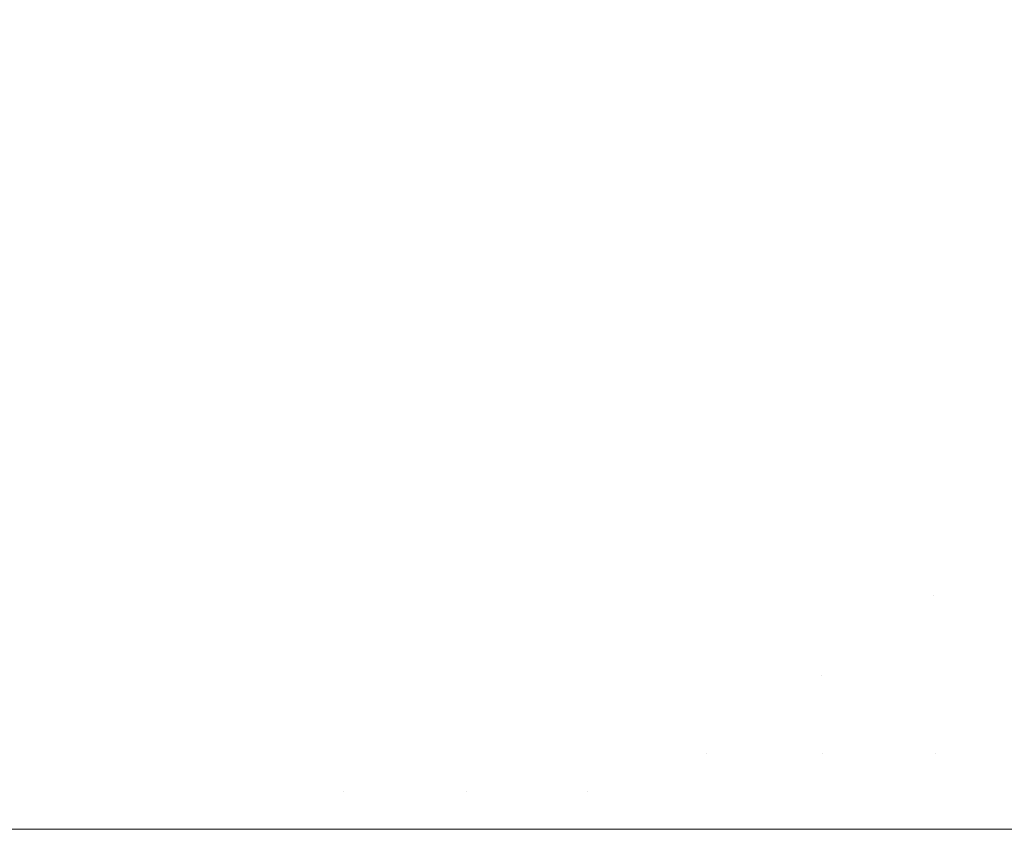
# Model space of a CAD drawing. Header units: centimetres. Extents: x -35.1 to 36.2, y 4.2 to 6.
# Tile 196 of 256: x -11.0697 to -11.0283, y 5.9001 to 5.9341. Entities that reach past the tile are written whole.
import ezdxf

# ---------------------------------------------------------------- set-up
doc = ezdxf.new("R2010")
doc.units = ezdxf.units.CM
doc.header["$LTSCALE"] = 2.54
doc.layers.add('Lucido design-1', color=7, linetype='Continuous')

# ---------------------------------------------------------------- blocks, each defined once
blk = doc.blocks.new('Gruppo-4-1')
at = {"color": 7, "linetype": 'Continuous', "lineweight": 9}
for points, invisible_edges in [([(-11.069824, 5.933923, -2312.725019), (-11.070214, 5.935898, -2312.724346), (-11.064528, 5.935898, -2312.72261), (-11.064177, 5.933923, -2312.723295)], 15), ([(-11.064177, 5.933923, -2312.723295), (-11.064528, 5.935898, -2312.72261), (-11.058915, 5.935898, -2312.7211), (-11.058602, 5.933923, -2312.721796)], 15), ([(-11.058602, 5.933923, -2312.721796), (-11.058915, 5.935898, -2312.7211), (-11.053389, 5.935898, -2312.719804), (-11.053115, 5.933923, -2312.720508)], 15), ([(-11.053115, 5.933923, -2312.720508), (-11.053389, 5.935898, -2312.719804), (-11.047964, 5.935898, -2312.718707), (-11.047727, 5.933923, -2312.719419)], 15), ([(-11.047727, 5.933923, -2312.719419), (-11.047964, 5.935898, -2312.718707), (-11.042649, 5.935898, -2312.717797), (-11.042448, 5.933923, -2312.718515)], 15), ([(-11.042448, 5.933923, -2312.718515), (-11.042649, 5.935898, -2312.717797), (-11.037454, 5.935898, -2312.717059), (-11.037289, 5.933923, -2312.717782)], 15), ([(-11.037289, 5.933923, -2312.717782), (-11.037454, 5.935898, -2312.717059), (-11.032384, 5.935898, -2312.716482), (-11.032254, 5.933923, -2312.717209)], 15), ([(-11.032254, 5.933923, -2312.717209), (-11.032384, 5.935898, -2312.716482), (-11.027446, 5.935898, -2312.716053), (-11.02735, 5.933923, -2312.716783)], 15), ([(36.07398, 5.934291, -2312.328201), (-34.958478, 5.934291, -2312.328201), (-34.958478, 5.930159, -2312.326798), (36.07398, 5.930159, -2312.326798)], 5), ([(-11.069824, 5.933923, -2312.725019), (-11.069461, 5.931962, -2312.725644), (-11.075126, 5.931962, -2312.727594), (-11.075526, 5.933923, -2312.726981)], 15), ([(-11.064177, 5.933923, -2312.723295), (-11.06385, 5.931962, -2312.723931), (-11.069461, 5.931962, -2312.725644), (-11.069824, 5.933923, -2312.725019)], 15), ([(-11.058602, 5.933923, -2312.721796), (-11.058312, 5.931962, -2312.722442), (-11.06385, 5.931962, -2312.723931), (-11.064177, 5.933923, -2312.723295)], 15), ([(-11.053115, 5.933923, -2312.720508), (-11.052859, 5.931962, -2312.721163), (-11.058312, 5.931962, -2312.722442), (-11.058602, 5.933923, -2312.721796)], 15), ([(-11.047727, 5.933923, -2312.719419), (-11.047506, 5.931962, -2312.720081), (-11.052859, 5.931962, -2312.721163), (-11.053115, 5.933923, -2312.720508)], 15), ([(-11.042448, 5.933923, -2312.718515), (-11.042262, 5.931962, -2312.719182), (-11.047506, 5.931962, -2312.720081), (-11.047727, 5.933923, -2312.719419)], 15), ([(-11.037289, 5.933923, -2312.717782), (-11.037135, 5.931962, -2312.718455), (-11.042262, 5.931962, -2312.719182), (-11.042448, 5.933923, -2312.718515)], 15), ([(-11.032254, 5.933923, -2312.717209), (-11.032133, 5.931962, -2312.717885), (-11.037135, 5.931962, -2312.718455), (-11.037289, 5.933923, -2312.717782)], 15), ([(-11.02735, 5.933923, -2312.716783), (-11.02726, 5.931962, -2312.717462), (-11.032133, 5.931962, -2312.717885), (-11.032254, 5.933923, -2312.717209)], 15), ([(-11.074755, 5.930017, -2312.728162), (-11.075126, 5.931962, -2312.727594), (-11.069461, 5.931962, -2312.725644), (-11.069124, 5.930017, -2312.726224)], 15), ([(-11.069124, 5.930017, -2312.726224), (-11.069461, 5.931962, -2312.725644), (-11.06385, 5.931962, -2312.723931), (-11.063547, 5.930017, -2312.724522)], 15), ([(-11.063547, 5.930017, -2312.724522), (-11.06385, 5.931962, -2312.723931), (-11.058312, 5.931962, -2312.722442), (-11.058042, 5.930017, -2312.723041)], 15), ([(-11.058042, 5.930017, -2312.723041), (-11.058312, 5.931962, -2312.722442), (-11.052859, 5.931962, -2312.721163), (-11.052622, 5.930017, -2312.72177)], 15), ([(-11.052622, 5.930017, -2312.72177), (-11.052859, 5.931962, -2312.721163), (-11.047506, 5.931962, -2312.720081), (-11.047301, 5.930017, -2312.720694)], 15), ([(-11.047301, 5.930017, -2312.720694), (-11.047506, 5.931962, -2312.720081), (-11.042262, 5.931962, -2312.719182), (-11.042089, 5.930017, -2312.719801)], 15), ([(-11.042089, 5.930017, -2312.719801), (-11.042262, 5.931962, -2312.719182), (-11.037135, 5.931962, -2312.718455), (-11.036993, 5.930017, -2312.719078)], 15), ([(-11.036993, 5.930017, -2312.719078), (-11.037135, 5.931962, -2312.718455), (-11.032133, 5.931962, -2312.717885), (-11.032021, 5.930017, -2312.718512)], 15), ([(-11.032021, 5.930017, -2312.718512), (-11.032133, 5.931962, -2312.717885), (-11.02726, 5.931962, -2312.717462), (-11.027177, 5.930017, -2312.718091)], 15), ([(36.07398, 5.930159, -2312.326798), (-34.958478, 5.930159, -2312.326798), (-34.958478, 5.925971, -2312.325577), (36.07398, 5.925971, -2312.325577)], 5), ([(-11.069124, 5.930017, -2312.726224), (-11.068814, 5.928089, -2312.72676), (-11.074413, 5.928089, -2312.728687), (-11.074755, 5.930017, -2312.728162)], 15), ([(-11.063547, 5.930017, -2312.724522), (-11.063268, 5.928089, -2312.725067), (-11.068814, 5.928089, -2312.72676), (-11.069124, 5.930017, -2312.726224)], 15), ([(-11.058042, 5.930017, -2312.723041), (-11.057793, 5.928089, -2312.723594), (-11.063268, 5.928089, -2312.725067), (-11.063547, 5.930017, -2312.724522)], 15), ([(-11.052622, 5.930017, -2312.72177), (-11.052404, 5.928089, -2312.72233), (-11.057793, 5.928089, -2312.723594), (-11.058042, 5.930017, -2312.723041)], 15), ([(-11.047301, 5.930017, -2312.720694), (-11.047112, 5.928089, -2312.72126), (-11.052404, 5.928089, -2312.72233), (-11.052622, 5.930017, -2312.72177)], 15), ([(-11.042089, 5.930017, -2312.719801), (-11.041929, 5.928089, -2312.720372), (-11.047112, 5.928089, -2312.72126), (-11.047301, 5.930017, -2312.720694)], 15), ([(-11.036993, 5.930017, -2312.719078), (-11.036862, 5.928089, -2312.719653), (-11.041929, 5.928089, -2312.720372), (-11.042089, 5.930017, -2312.719801)], 15), ([(-11.032021, 5.930017, -2312.718512), (-11.031917, 5.928089, -2312.71909), (-11.036862, 5.928089, -2312.719653), (-11.036993, 5.930017, -2312.719078)], 15), ([(-11.027177, 5.930017, -2312.718091), (-11.027101, 5.928089, -2312.718672), (-11.031917, 5.928089, -2312.71909), (-11.032021, 5.930017, -2312.718512)], 15), ([(-11.074099, 5.926178, -2312.729169), (-11.074413, 5.928089, -2312.728687), (-11.068814, 5.928089, -2312.72676), (-11.068528, 5.926178, -2312.727252)], 15), ([(-11.068528, 5.926178, -2312.727252), (-11.068814, 5.928089, -2312.72676), (-11.063268, 5.928089, -2312.725067), (-11.063011, 5.926178, -2312.725568)], 15), ([(-11.063011, 5.926178, -2312.725568), (-11.063268, 5.928089, -2312.725067), (-11.057793, 5.928089, -2312.723594), (-11.057564, 5.926178, -2312.724103)], 15), ([(-11.057564, 5.926178, -2312.724103), (-11.057793, 5.928089, -2312.723594), (-11.052404, 5.928089, -2312.72233), (-11.052203, 5.926178, -2312.722845)], 15), ([(-11.052203, 5.926178, -2312.722845), (-11.052404, 5.928089, -2312.72233), (-11.047112, 5.928089, -2312.72126), (-11.046939, 5.926178, -2312.721781)], 15), ([(-11.046939, 5.926178, -2312.721781), (-11.047112, 5.928089, -2312.72126), (-11.041929, 5.928089, -2312.720372), (-11.041782, 5.926178, -2312.720898)], 15), ([(-11.041782, 5.926178, -2312.720898), (-11.041929, 5.928089, -2312.720372), (-11.036862, 5.928089, -2312.719653), (-11.036741, 5.926178, -2312.720182)], 15), ([(-11.036741, 5.926178, -2312.720182), (-11.036862, 5.928089, -2312.719653), (-11.031917, 5.928089, -2312.71909), (-11.031822, 5.926178, -2312.719622)], 15), ([(-11.031822, 5.926178, -2312.719622), (-11.031917, 5.928089, -2312.71909), (-11.027101, 5.928089, -2312.718672), (-11.02703, 5.926178, -2312.719206)], 15), ([(-11.068528, 5.926178, -2312.727252), (-11.068266, 5.924285, -2312.727703), (-11.07381, 5.924285, -2312.729611), (-11.074099, 5.926178, -2312.729169)], 15), ([(-11.063011, 5.926178, -2312.725568), (-11.062775, 5.924285, -2312.726027), (-11.068266, 5.924285, -2312.727703), (-11.068528, 5.926178, -2312.727252)], 15), ([(-11.057564, 5.926178, -2312.724103), (-11.057355, 5.924285, -2312.724569), (-11.062775, 5.924285, -2312.726027), (-11.063011, 5.926178, -2312.725568)], 15), ([(-11.052203, 5.926178, -2312.722845), (-11.052019, 5.924285, -2312.723317), (-11.057355, 5.924285, -2312.724569), (-11.057564, 5.926178, -2312.724103)], 15), ([(-11.046939, 5.926178, -2312.721781), (-11.046779, 5.924285, -2312.722258), (-11.052019, 5.924285, -2312.723317), (-11.052203, 5.926178, -2312.722845)], 15), ([(-11.041782, 5.926178, -2312.720898), (-11.041647, 5.924285, -2312.721379), (-11.046779, 5.924285, -2312.722258), (-11.046939, 5.926178, -2312.721781)], 15), ([(-11.036741, 5.926178, -2312.720182), (-11.03663, 5.924285, -2312.720667), (-11.041647, 5.924285, -2312.721379), (-11.041782, 5.926178, -2312.720898)], 15), ([(-11.031822, 5.926178, -2312.719622), (-11.031735, 5.924285, -2312.72011), (-11.03663, 5.924285, -2312.720667), (-11.036741, 5.926178, -2312.720182)], 15), ([(-11.02703, 5.926178, -2312.719206), (-11.026966, 5.924285, -2312.719695), (-11.031735, 5.924285, -2312.72011), (-11.031822, 5.926178, -2312.719622)], 15), ([(36.07398, 5.925971, -2312.325577), (-34.958478, 5.925971, -2312.325577), (-34.958478, 5.921733, -2312.32454), (36.07398, 5.921733, -2312.32454)], 5), ([(-11.073548, 5.922412, -2312.730014), (-11.07381, 5.924285, -2312.729611), (-11.068266, 5.924285, -2312.727703), (-11.068028, 5.922412, -2312.728114)], 15), ([(-11.068028, 5.922412, -2312.728114), (-11.068266, 5.924285, -2312.727703), (-11.062775, 5.924285, -2312.726027), (-11.062561, 5.922412, -2312.726445)], 15), ([(-11.062561, 5.922412, -2312.726445), (-11.062775, 5.924285, -2312.726027), (-11.057355, 5.924285, -2312.724569), (-11.057164, 5.922412, -2312.724994)], 15), ([(-11.057164, 5.922412, -2312.724994), (-11.057355, 5.924285, -2312.724569), (-11.052019, 5.924285, -2312.723317), (-11.051851, 5.922412, -2312.723747)], 15), ([(-11.051851, 5.922412, -2312.723747), (-11.052019, 5.924285, -2312.723317), (-11.046779, 5.924285, -2312.722258), (-11.046634, 5.922412, -2312.722693)], 15), ([(-11.046634, 5.922412, -2312.722693), (-11.046779, 5.924285, -2312.722258), (-11.041647, 5.924285, -2312.721379), (-11.041524, 5.922412, -2312.721818)], 15), ([(-11.041524, 5.922412, -2312.721818), (-11.041647, 5.924285, -2312.721379), (-11.03663, 5.924285, -2312.720667), (-11.036529, 5.922412, -2312.721109)], 15), ([(-11.036529, 5.922412, -2312.721109), (-11.03663, 5.924285, -2312.720667), (-11.031735, 5.924285, -2312.72011), (-11.031655, 5.922412, -2312.720554)], 15), ([(-11.031655, 5.922412, -2312.720554), (-11.031735, 5.924285, -2312.72011), (-11.026966, 5.924285, -2312.719695), (-11.026907, 5.922412, -2312.720141)], 15), ([(-11.068028, 5.922412, -2312.728114), (-11.067812, 5.920559, -2312.728487), (-11.07331, 5.920559, -2312.730379), (-11.073548, 5.922412, -2312.730014)], 15), ([(-11.062561, 5.922412, -2312.726445), (-11.062366, 5.920559, -2312.726824), (-11.067812, 5.920559, -2312.728487), (-11.068028, 5.922412, -2312.728114)], 15), ([(-11.057164, 5.922412, -2312.724994), (-11.056991, 5.920559, -2312.725378), (-11.062366, 5.920559, -2312.726824), (-11.062561, 5.922412, -2312.726445)], 15), ([(-11.051851, 5.922412, -2312.723747), (-11.051699, 5.920559, -2312.724137), (-11.056991, 5.920559, -2312.725378), (-11.057164, 5.922412, -2312.724994)], 15), ([(-11.046634, 5.922412, -2312.722693), (-11.046503, 5.920559, -2312.723087), (-11.051699, 5.920559, -2312.724137), (-11.051851, 5.922412, -2312.723747)], 15), ([(-11.041524, 5.922412, -2312.721818), (-11.041413, 5.920559, -2312.722215), (-11.046503, 5.920559, -2312.723087), (-11.046634, 5.922412, -2312.722693)], 15), ([(-11.036529, 5.922412, -2312.721109), (-11.036438, 5.920559, -2312.721509), (-11.041413, 5.920559, -2312.722215), (-11.041524, 5.922412, -2312.721818)], 15), ([(-11.031655, 5.922412, -2312.720554), (-11.031583, 5.920559, -2312.720956), (-11.036438, 5.920559, -2312.721509), (-11.036529, 5.922412, -2312.721109)], 15), ([(-11.026907, 5.922412, -2312.720141), (-11.026854, 5.920559, -2312.720545), (-11.031583, 5.920559, -2312.720956), (-11.031655, 5.922412, -2312.720554)], 15), ([(36.07398, 5.920556, -2312.324306), (36.07398, 5.921733, -2312.32454), (-34.958478, 5.921733, -2312.32454), (-34.958478, 5.920556, -2312.324306)], 10), ([(-34.958478, 5.920556, -2312.324306), (-34.958478, 5.917453, -2312.323689), (36.07398, 5.917453, -2312.323689), (36.07398, 5.920556, -2312.324306)], 10), ([(-11.073096, 5.918727, -2312.730707), (-11.07331, 5.920559, -2312.730379), (-11.067812, 5.920559, -2312.728487), (-11.067617, 5.918727, -2312.728822)], 15), ([(-11.067617, 5.918727, -2312.728822), (-11.067812, 5.920559, -2312.728487), (-11.062366, 5.920559, -2312.726824), (-11.062191, 5.918727, -2312.727165)], 15), ([(-11.062191, 5.918727, -2312.727165), (-11.062366, 5.920559, -2312.726824), (-11.056991, 5.920559, -2312.725378), (-11.056835, 5.918727, -2312.725725)], 15), ([(-11.056835, 5.918727, -2312.725725), (-11.056991, 5.920559, -2312.725378), (-11.051699, 5.920559, -2312.724137), (-11.051562, 5.918727, -2312.724488)], 15), ([(-11.051562, 5.918727, -2312.724488), (-11.051699, 5.920559, -2312.724137), (-11.046503, 5.920559, -2312.723087), (-11.046385, 5.918727, -2312.723441)], 15), ([(-11.046385, 5.918727, -2312.723441), (-11.046503, 5.920559, -2312.723087), (-11.041413, 5.920559, -2312.722215), (-11.041313, 5.918727, -2312.722572)], 15), ([(-11.041313, 5.918727, -2312.722572), (-11.041413, 5.920559, -2312.722215), (-11.036438, 5.920559, -2312.721509), (-11.036356, 5.918727, -2312.721869)], 15), ([(-11.036356, 5.918727, -2312.721869), (-11.036438, 5.920559, -2312.721509), (-11.031583, 5.920559, -2312.720956), (-11.031518, 5.918727, -2312.721318)], 15), ([(-11.031518, 5.918727, -2312.721318), (-11.031583, 5.920559, -2312.720956), (-11.026854, 5.920559, -2312.720545), (-11.026806, 5.918727, -2312.720909)], 15), ([(-11.067617, 5.918727, -2312.728822), (-11.067443, 5.916917, -2312.729121), (-11.072904, 5.916917, -2312.731), (-11.073096, 5.918727, -2312.730707)], 15), ([(-11.062191, 5.918727, -2312.727165), (-11.062035, 5.916917, -2312.72747), (-11.067443, 5.916917, -2312.729121), (-11.067617, 5.918727, -2312.728822)], 15), ([(-11.056835, 5.918727, -2312.725725), (-11.056696, 5.916917, -2312.726034), (-11.062035, 5.916917, -2312.72747), (-11.062191, 5.918727, -2312.727165)], 15), ([(-11.051562, 5.918727, -2312.724488), (-11.05144, 5.916917, -2312.724801), (-11.056696, 5.916917, -2312.726034), (-11.056835, 5.918727, -2312.725725)], 15), ([(-11.046385, 5.918727, -2312.723441), (-11.046279, 5.916917, -2312.723758), (-11.05144, 5.916917, -2312.724801), (-11.051562, 5.918727, -2312.724488)], 15), ([(-11.041313, 5.918727, -2312.722572), (-11.041224, 5.916917, -2312.722892), (-11.046279, 5.916917, -2312.723758), (-11.046385, 5.918727, -2312.723441)], 15), ([(-11.036356, 5.918727, -2312.721869), (-11.036282, 5.916917, -2312.72219), (-11.041224, 5.916917, -2312.722892), (-11.041313, 5.918727, -2312.722572)], 15), ([(-11.031518, 5.918727, -2312.721318), (-11.03146, 5.916917, -2312.721641), (-11.036282, 5.916917, -2312.72219), (-11.036356, 5.918727, -2312.721869)], 15), ([(-11.026806, 5.918727, -2312.720909), (-11.026763, 5.916917, -2312.721233), (-11.03146, 5.916917, -2312.721641), (-11.031518, 5.918727, -2312.721318)], 15), ([(36.07398, 5.916915, -2312.323606), (36.07398, 5.917453, -2312.323689), (-34.958478, 5.917453, -2312.323689), (-34.958478, 5.916915, -2312.323606)], 10), ([(-34.958478, 5.916915, -2312.323606), (-34.958478, 5.913362, -2312.32306), (36.07398, 5.913362, -2312.32306), (36.07398, 5.916915, -2312.323606)], 10), ([(-11.072735, 5.915129, -2312.73126), (-11.072904, 5.916917, -2312.731), (-11.067443, 5.916917, -2312.729121), (-11.06729, 5.915129, -2312.729386)], 15), ([(-11.06729, 5.915129, -2312.729386), (-11.067443, 5.916917, -2312.729121), (-11.062035, 5.916917, -2312.72747), (-11.061897, 5.915129, -2312.727739)], 15), ([(-11.061897, 5.915129, -2312.727739), (-11.062035, 5.916917, -2312.72747), (-11.056696, 5.916917, -2312.726034), (-11.056573, 5.915129, -2312.726308)], 15), ([(-11.056573, 5.915129, -2312.726308), (-11.056696, 5.916917, -2312.726034), (-11.05144, 5.916917, -2312.724801), (-11.051332, 5.915129, -2312.725078)], 15), ([(-11.051332, 5.915129, -2312.725078), (-11.05144, 5.916917, -2312.724801), (-11.046279, 5.916917, -2312.723758), (-11.046186, 5.915129, -2312.724038)], 15), ([(-11.046186, 5.915129, -2312.724038), (-11.046279, 5.916917, -2312.723758), (-11.041224, 5.916917, -2312.722892), (-11.041145, 5.915129, -2312.723174)], 15), ([(-11.041145, 5.915129, -2312.723174), (-11.041224, 5.916917, -2312.722892), (-11.036282, 5.916917, -2312.72219), (-11.036217, 5.915129, -2312.722475)], 15), ([(-11.036217, 5.915129, -2312.722475), (-11.036282, 5.916917, -2312.72219), (-11.03146, 5.916917, -2312.721641), (-11.031409, 5.915129, -2312.721928)], 15), ([(-11.031409, 5.915129, -2312.721928), (-11.03146, 5.916917, -2312.721641), (-11.026763, 5.916917, -2312.721233), (-11.026725, 5.915129, -2312.721521)], 15), ([(-11.06729, 5.915129, -2312.729386), (-11.067155, 5.913363, -2312.729617), (-11.072587, 5.913363, -2312.731487), (-11.072735, 5.915129, -2312.73126)], 15), ([(-11.061897, 5.915129, -2312.727739), (-11.061776, 5.913363, -2312.727975), (-11.067155, 5.913363, -2312.729617), (-11.06729, 5.915129, -2312.729386)], 15), ([(-11.056573, 5.915129, -2312.726308), (-11.056465, 5.913363, -2312.726547), (-11.061776, 5.913363, -2312.727975), (-11.061897, 5.915129, -2312.727739)], 15), ([(-11.051332, 5.915129, -2312.725078), (-11.051237, 5.913363, -2312.72532), (-11.056465, 5.913363, -2312.726547), (-11.056573, 5.915129, -2312.726308)], 15), ([(-11.046186, 5.915129, -2312.724038), (-11.046104, 5.913363, -2312.724283), (-11.051237, 5.913363, -2312.72532), (-11.051332, 5.915129, -2312.725078)], 15), ([(-11.041145, 5.915129, -2312.723174), (-11.041076, 5.913363, -2312.723421), (-11.046104, 5.913363, -2312.724283), (-11.046186, 5.915129, -2312.724038)], 15), ([(-11.036217, 5.915129, -2312.722475), (-11.03616, 5.913363, -2312.722724), (-11.041076, 5.913363, -2312.723421), (-11.041145, 5.915129, -2312.723174)], 15), ([(-11.031409, 5.915129, -2312.721928), (-11.031364, 5.913363, -2312.722178), (-11.03616, 5.913363, -2312.722724), (-11.036217, 5.915129, -2312.722475)], 15), ([(-11.026725, 5.915129, -2312.721521), (-11.026692, 5.913363, -2312.721772), (-11.031364, 5.913363, -2312.722178), (-11.031409, 5.915129, -2312.721928)], 15), ([(-34.958478, 5.913362, -2312.32306), (-34.958478, 5.913141, -2312.323025), (36.07398, 5.913141, -2312.323025), (36.07398, 5.913362, -2312.32306)], 10), ([(-11.07246, 5.91162, -2312.731683), (-11.072587, 5.913363, -2312.731487), (-11.067155, 5.913363, -2312.729617), (-11.067039, 5.91162, -2312.729817)], 15), ([(-11.067039, 5.91162, -2312.729817), (-11.067155, 5.913363, -2312.729617), (-11.061776, 5.913363, -2312.727975), (-11.061671, 5.91162, -2312.728178)], 15), ([(-11.061671, 5.91162, -2312.728178), (-11.061776, 5.913363, -2312.727975), (-11.056465, 5.913363, -2312.726547), (-11.056372, 5.91162, -2312.726753)], 15), ([(-11.056372, 5.91162, -2312.726753), (-11.056465, 5.913363, -2312.726547), (-11.051237, 5.913363, -2312.72532), (-11.051155, 5.91162, -2312.72553)], 15), ([(-11.051155, 5.91162, -2312.72553), (-11.051237, 5.913363, -2312.72532), (-11.046104, 5.913363, -2312.724283), (-11.046034, 5.91162, -2312.724494)], 15), ([(-11.046034, 5.91162, -2312.724494), (-11.046104, 5.913363, -2312.724283), (-11.041076, 5.913363, -2312.723421), (-11.041016, 5.91162, -2312.723635)], 15), ([(-11.041016, 5.91162, -2312.723635), (-11.041076, 5.913363, -2312.723421), (-11.03616, 5.913363, -2312.722724), (-11.036111, 5.91162, -2312.722938)], 15), ([(-11.036111, 5.91162, -2312.722938), (-11.03616, 5.913363, -2312.722724), (-11.031364, 5.913363, -2312.722178), (-11.031325, 5.91162, -2312.722394)], 15), ([(-11.031325, 5.91162, -2312.722394), (-11.031364, 5.913363, -2312.722178), (-11.026692, 5.913363, -2312.721772), (-11.026663, 5.91162, -2312.721989)], 15), ([(36.07398, 5.909899, -2312.32267), (36.07398, 5.913141, -2312.323025), (-34.958478, 5.913141, -2312.323025), (-34.958478, 5.909899, -2312.32267)], 10), ([(-11.067039, 5.91162, -2312.729817), (-11.066941, 5.909901, -2312.729987), (-11.072351, 5.909901, -2312.731849), (-11.07246, 5.91162, -2312.731683)], 15), ([(-11.061671, 5.91162, -2312.728178), (-11.061583, 5.909901, -2312.728351), (-11.066941, 5.909901, -2312.729987), (-11.067039, 5.91162, -2312.729817)], 15), ([(-11.056372, 5.91162, -2312.726753), (-11.056293, 5.909901, -2312.726928), (-11.061583, 5.909901, -2312.728351), (-11.061671, 5.91162, -2312.728178)], 15), ([(-11.051155, 5.91162, -2312.72553), (-11.051086, 5.909901, -2312.725707), (-11.056293, 5.909901, -2312.726928), (-11.056372, 5.91162, -2312.726753)], 15), ([(-11.046034, 5.91162, -2312.724494), (-11.045974, 5.909901, -2312.724673), (-11.051086, 5.909901, -2312.725707), (-11.051155, 5.91162, -2312.72553)], 15), ([(-11.041016, 5.91162, -2312.723635), (-11.040966, 5.909901, -2312.723815), (-11.045974, 5.909901, -2312.724673), (-11.046034, 5.91162, -2312.724494)], 15), ([(-11.036111, 5.91162, -2312.722938), (-11.03607, 5.909901, -2312.72312), (-11.040966, 5.909901, -2312.723815), (-11.041016, 5.91162, -2312.723635)], 15), ([(-11.031325, 5.91162, -2312.722394), (-11.031293, 5.909901, -2312.722577), (-11.03607, 5.909901, -2312.72312), (-11.036111, 5.91162, -2312.722938)], 15), ([(-11.026663, 5.91162, -2312.721989), (-11.026639, 5.909901, -2312.722172), (-11.031293, 5.909901, -2312.722577), (-11.031325, 5.91162, -2312.722394)], 15), ([(-34.958478, 5.909899, -2312.32267), (-34.958478, 5.908804, -2312.32255), (36.07398, 5.908804, -2312.32255), (36.07398, 5.909899, -2312.32267)], 10), ([(-11.072262, 5.908205, -2312.731986), (-11.072351, 5.909901, -2312.731849), (-11.066941, 5.909901, -2312.729987), (-11.06686, 5.908205, -2312.730127)], 15), ([(-11.06686, 5.908205, -2312.730127), (-11.066941, 5.909901, -2312.729987), (-11.061583, 5.909901, -2312.728351), (-11.06151, 5.908205, -2312.728493)], 15), ([(-11.06151, 5.908205, -2312.728493), (-11.061583, 5.909901, -2312.728351), (-11.056293, 5.909901, -2312.726928), (-11.056228, 5.908205, -2312.727073)], 15), ([(-11.056228, 5.908205, -2312.727073), (-11.056293, 5.909901, -2312.726928), (-11.051086, 5.909901, -2312.725707), (-11.051029, 5.908205, -2312.725853)], 15), ([(-11.051029, 5.908205, -2312.725853), (-11.051086, 5.909901, -2312.725707), (-11.045974, 5.909901, -2312.724673), (-11.045924, 5.908205, -2312.724821)], 15), ([(-11.045924, 5.908205, -2312.724821), (-11.045974, 5.909901, -2312.724673), (-11.040966, 5.909901, -2312.723815), (-11.040924, 5.908205, -2312.723965)], 15), ([(-11.040924, 5.908205, -2312.723965), (-11.040966, 5.909901, -2312.723815), (-11.03607, 5.909901, -2312.72312), (-11.036035, 5.908205, -2312.723271)], 15), ([(-11.036035, 5.908205, -2312.723271), (-11.03607, 5.909901, -2312.72312), (-11.031293, 5.909901, -2312.722577)], 11), ([(-11.031293, 5.909901, -2312.722577), (-11.031244, 5.906534, -2312.722849), (-11.036008, 5.906534, -2312.723391), (-11.036035, 5.908205, -2312.723271)], 15), ([(-11.026603, 5.906534, -2312.722446), (-11.031244, 5.906534, -2312.722849), (-11.031293, 5.909901, -2312.722577), (-11.026639, 5.909901, -2312.722172)], 15), ([(36.07398, 5.908804, -2312.32255), (-34.958478, 5.908804, -2312.32255), (-34.958478, 5.904451, -2312.322265), (36.07398, 5.904451, -2312.322265)], 5), ([(-11.06686, 5.908205, -2312.730127), (-11.066795, 5.906534, -2312.730239), (-11.07219, 5.906534, -2312.732095), (-11.072262, 5.908205, -2312.731986)], 15), ([(-11.06151, 5.908205, -2312.728493), (-11.061451, 5.906534, -2312.728607), (-11.066795, 5.906534, -2312.730239), (-11.06686, 5.908205, -2312.730127)], 15), ([(-11.056228, 5.908205, -2312.727073), (-11.056176, 5.906534, -2312.727189), (-11.061451, 5.906534, -2312.728607), (-11.06151, 5.908205, -2312.728493)], 15), ([(-11.051029, 5.908205, -2312.725853), (-11.050983, 5.906534, -2312.72597), (-11.056176, 5.906534, -2312.727189), (-11.056228, 5.908205, -2312.727073)], 15), ([(-11.045924, 5.908205, -2312.724821), (-11.045885, 5.906534, -2312.72494), (-11.050983, 5.906534, -2312.72597), (-11.051029, 5.908205, -2312.725853)], 15), ([(-11.040924, 5.908205, -2312.723965), (-11.04089, 5.906534, -2312.724084), (-11.045885, 5.906534, -2312.72494), (-11.045924, 5.908205, -2312.724821)], 15), ([(-11.036035, 5.908205, -2312.723271), (-11.036008, 5.906534, -2312.723391), (-11.04089, 5.906534, -2312.724084), (-11.040924, 5.908205, -2312.723965)], 15), ([(-11.072136, 5.904886, -2312.732179), (-11.07219, 5.906534, -2312.732095), (-11.066795, 5.906534, -2312.730239), (-11.066746, 5.904886, -2312.730324)], 15), ([(-11.066746, 5.904886, -2312.730324), (-11.066795, 5.906534, -2312.730239), (-11.061451, 5.906534, -2312.728607), (-11.061407, 5.904886, -2312.728694)], 15), ([(-11.061407, 5.904886, -2312.728694), (-11.061451, 5.906534, -2312.728607), (-11.056176, 5.906534, -2312.727189), (-11.056137, 5.904886, -2312.727277)], 15), ([(-11.056137, 5.904886, -2312.727277), (-11.056176, 5.906534, -2312.727189), (-11.050983, 5.906534, -2312.72597), (-11.050949, 5.904886, -2312.726059)], 15), ([(-11.050949, 5.904886, -2312.726059), (-11.050983, 5.906534, -2312.72597), (-11.045885, 5.906534, -2312.72494), (-11.045855, 5.904886, -2312.72503)], 15), ([(-11.045855, 5.904886, -2312.72503), (-11.045885, 5.906534, -2312.72494), (-11.04089, 5.906534, -2312.724084), (-11.040865, 5.904886, -2312.724175)], 15), ([(-11.040865, 5.904886, -2312.724175), (-11.04089, 5.906534, -2312.724084), (-11.036008, 5.906534, -2312.723391)], 11), ([(-11.036008, 5.906534, -2312.723391), (-11.035972, 5.903262, -2312.723546), (-11.040847, 5.903262, -2312.724238), (-11.040865, 5.904886, -2312.724175)], 15), ([(-11.036008, 5.906534, -2312.723391), (-11.031244, 5.906534, -2312.722849), (-11.031216, 5.903262, -2312.723005), (-11.035972, 5.903262, -2312.723546)], 15), ([(-11.026582, 5.903262, -2312.722602), (-11.031216, 5.903262, -2312.723005), (-11.031244, 5.906534, -2312.722849), (-11.026603, 5.906534, -2312.722446)], 15), ([(-11.066746, 5.904886, -2312.730324), (-11.066711, 5.903262, -2312.730383), (-11.072098, 5.903262, -2312.732237), (-11.072136, 5.904886, -2312.732179)], 15), ([(-11.061407, 5.904886, -2312.728694), (-11.061376, 5.903262, -2312.728754), (-11.066711, 5.903262, -2312.730383), (-11.066746, 5.904886, -2312.730324)], 15), ([(-11.056137, 5.904886, -2312.727277), (-11.056109, 5.903262, -2312.727338), (-11.061376, 5.903262, -2312.728754), (-11.061407, 5.904886, -2312.728694)], 15), ([(-11.050949, 5.904886, -2312.726059), (-11.050924, 5.903262, -2312.726122), (-11.056109, 5.903262, -2312.727338), (-11.056137, 5.904886, -2312.727277)], 15), ([(-11.045855, 5.904886, -2312.72503), (-11.045834, 5.903262, -2312.725093), (-11.050924, 5.903262, -2312.726122), (-11.050949, 5.904886, -2312.726059)], 15), ([(-11.040865, 5.904886, -2312.724175), (-11.040847, 5.903262, -2312.724238), (-11.045834, 5.903262, -2312.725093), (-11.045855, 5.904886, -2312.72503)], 15), ([(36.07398, 5.903262, -2312.322239), (36.07398, 5.904451, -2312.322265), (-34.958478, 5.904451, -2312.322265), (-34.958478, 5.903262, -2312.322239)], 10), ([(-34.958478, 5.903262, -2312.322239), (-34.958478, 5.900089, -2312.32217), (36.07398, 5.900089, -2312.32217), (36.07398, 5.903262, -2312.322239)], 8), ([(-11.072076, 5.901663, -2312.732271), (-11.072098, 5.903262, -2312.732237), (-11.066711, 5.903262, -2312.730383), (-11.066691, 5.901663, -2312.730418)], 15), ([(-11.066691, 5.901663, -2312.730418), (-11.066711, 5.903262, -2312.730383), (-11.061376, 5.903262, -2312.728754), (-11.061358, 5.901663, -2312.72879)], 15), ([(-11.061358, 5.901663, -2312.72879), (-11.061376, 5.903262, -2312.728754), (-11.056109, 5.903262, -2312.727338), (-11.056093, 5.901663, -2312.727374)], 15), ([(-11.056093, 5.901663, -2312.727374), (-11.056109, 5.903262, -2312.727338), (-11.050924, 5.903262, -2312.726122), (-11.05091, 5.901663, -2312.726158)], 15), ([(-11.05091, 5.901663, -2312.726158), (-11.050924, 5.903262, -2312.726122), (-11.045834, 5.903262, -2312.725093), (-11.045822, 5.901663, -2312.725129)], 15), ([(-11.045822, 5.901663, -2312.725129), (-11.045834, 5.903262, -2312.725093), (-11.040847, 5.903262, -2312.724238)], 11), ([(-11.045822, 5.901663, -2312.725129), (-11.040847, 5.903262, -2312.724238), (-11.04109, 5.900089, -2312.724328)], 11), ([(-11.040847, 5.903262, -2312.724238), (-11.040833, 5.900089, -2312.724292), (-11.04109, 5.900089, -2312.724328)], 9), ([(-11.040833, 5.900089, -2312.724292), (-11.040847, 5.903262, -2312.724238), (-11.035972, 5.903262, -2312.723546)], 11), ([(-11.035972, 5.903262, -2312.723546), (-11.034301, 5.900089, -2312.723392), (-11.040833, 5.900089, -2312.724292)], 9), ([(-11.035972, 5.903262, -2312.723546), (-11.031216, 5.903262, -2312.723005), (-11.034301, 5.900089, -2312.723392)], 11), ([(-11.027408, 5.900089, -2312.722716), (-11.034301, 5.900089, -2312.723392), (-11.031216, 5.903262, -2312.723005)], 10), ([(-11.031216, 5.903262, -2312.723005), (-11.026582, 5.903262, -2312.722602), (-11.027408, 5.900089, -2312.722716)], 11), ([(-11.066691, 5.901663, -2312.730418), (-11.066628, 5.900089, -2312.730411), (-11.072494, 5.900089, -2312.732438), (-11.072076, 5.901663, -2312.732271)], 13), ([(-11.061358, 5.901663, -2312.72879), (-11.060535, 5.900089, -2312.728569), (-11.066628, 5.900089, -2312.730411), (-11.066691, 5.901663, -2312.730418)], 13), ([(-11.060535, 5.900089, -2312.728569), (-11.061358, 5.901663, -2312.72879), (-11.056093, 5.901663, -2312.727374)], 11), ([(-11.056093, 5.901663, -2312.727374), (-11.054234, 5.900089, -2312.726931), (-11.060535, 5.900089, -2312.728569)], 9), ([(-11.054234, 5.900089, -2312.726931), (-11.056093, 5.901663, -2312.727374), (-11.05091, 5.901663, -2312.726158)], 11), ([(-11.05091, 5.901663, -2312.726158), (-11.047744, 5.900089, -2312.725512), (-11.054234, 5.900089, -2312.726931)], 9), ([(-11.047744, 5.900089, -2312.725512), (-11.05091, 5.901663, -2312.726158), (-11.045822, 5.901663, -2312.725129)], 11), ([(-11.045822, 5.901663, -2312.725129), (-11.045813, 5.900089, -2312.725168), (-11.047744, 5.900089, -2312.725512)], 9), ([(-11.04109, 5.900089, -2312.724328), (-11.045813, 5.900089, -2312.725168), (-11.045822, 5.901663, -2312.725129)], 10), ([(-11.047744, 4.700089, -2312.725512), (-11.047744, 5.900089, -2312.725512), (-11.045813, 5.900089, -2312.725168)], 9), ([(-11.045813, 5.900089, -2312.725168), (-11.04109, 5.900089, -2312.724328), (-11.04109, 4.700089, -2312.724328), (-11.047744, 4.700089, -2312.725512)], 10), ([(-11.037787, 4.700089, -2312.723873), (-11.04109, 4.700089, -2312.724328), (-11.04109, 5.900089, -2312.724328), (-11.040833, 5.900089, -2312.724292)], 10), ([(-11.040833, 5.900089, -2312.724292), (-11.034301, 5.900089, -2312.723392), (-11.034301, 4.700089, -2312.723392), (-11.037787, 4.700089, -2312.723873)], 10)]:
    blk.add_3dface(points, dxfattribs=dict(at, invisible_edges=invisible_edges))

msp = doc.modelspace()

# ---------------------------------------------------------------- block references
at = {"layer": 'Lucido design-1', "color": 7}
msp.add_blockref('Gruppo-4-1', (0, 0), dxfattribs=at)

doc.saveas('drawing.dxf')
